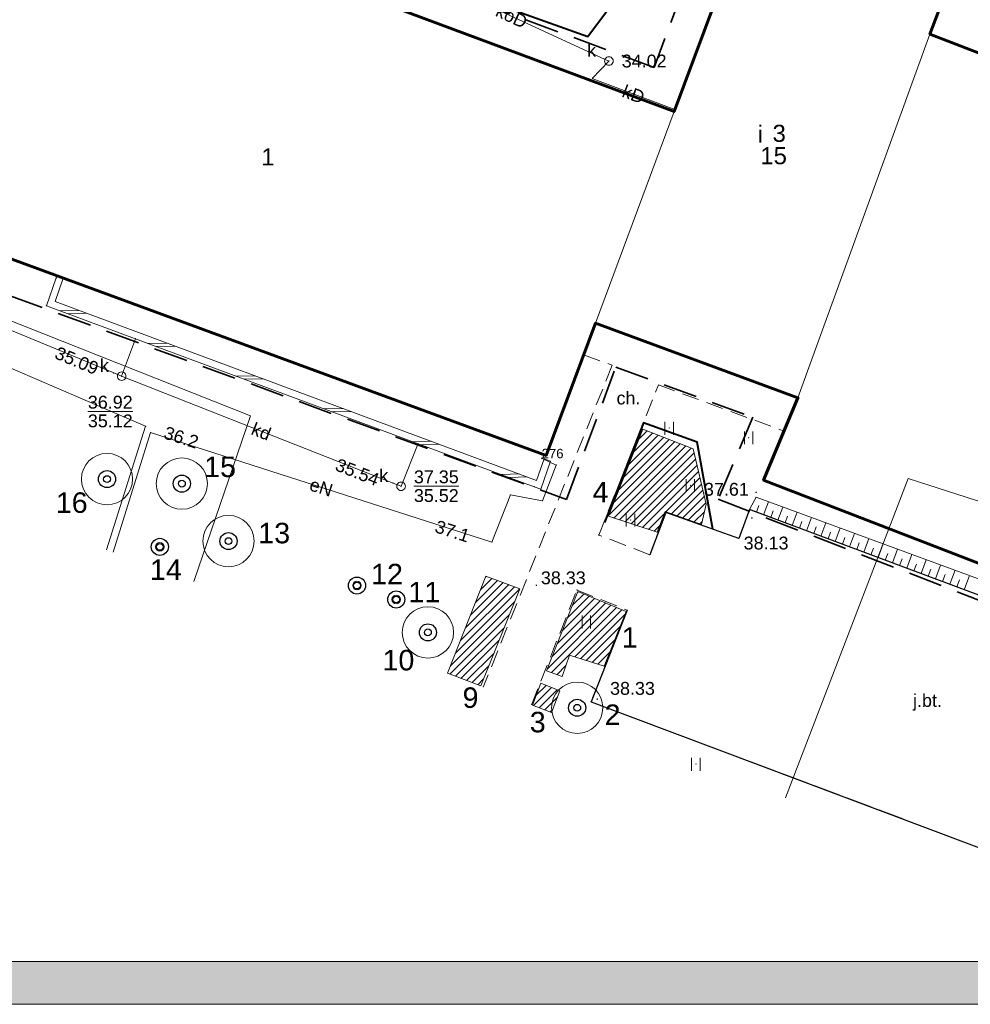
# Model space of a CAD drawing. Extents: x 5468194 to 5468404, y 5919486 to 5919674.
# Tile 3 of 15: x 5468269 to 5468325, y 5919489 to 5919546. Entities that reach past the tile are written whole.
import ezdxf
from ezdxf.enums import TextEntityAlignment as Align

# ---------------------------------------------------------------- set-up
doc = ezdxf.new("R2010")
doc.units = 0
doc.header["$PDSIZE"] = 0.75
doc.linetypes.add('PRZER2-1', pattern=[3, 2, -1])
doc.linetypes.add('PRZER3-1', pattern=[4, 3, -1])
doc.layers.get('0').update_dxf_attribs({"color": 253, "linetype": 'CONTINUOUS', "lineweight": 13})
for name, color, linetype, lineweight in [('GESBLO', 253, 'CONTINUOUS', 18), ('GESBLO_O', 253, 'CONTINUOUS', 18), ('GESBZO', 253, 'CONTINUOUS', 50), ('GESBZO_O', 253, 'CONTINUOUS', 50), ('GOSRBG', 253, 'CONTINUOUS', 18), ('GSLKRW', 253, 'CONTINUOUS', 25), ('GSPPRB', 253, 'CONTINUOUS', 20), ('GSPPRB_O', 253, 'CONTINUOUS', 20), ('GSPWPS', 253, 'CONTINUOUS', 13), ('GSPWPS_O', 253, 'CONTINUOUS', 13), ('GSSDSO', 253, 'CONTINUOUS', 18), ('GSSKOA', 253, 'PRZER3-1', 18), ('GSSKOA_O', 253, 'PRZER3-1', 18), ('GSSKOD', 253, 'PRZER2-1', 18), ('GSSKOD_O', 253, 'PRZER2-1', 18), ('GSSUTR', 253, 'PRZER2-1', 18), ('GSSZSU', 253, 'CONTINUOUS', 18), ('GULEPR', 253, 'CONTINUOUS', 18), ('GULEPR_O', 253, 'CONTINUOUS', 18), ('GULKPR', 253, 'CONTINUOUS', 18), ('GULKPR_O', 253, 'CONTINUOUS', 18), ('GUPIWZ', 253, 'CONTINUOUS', 18), ('GUPIWZ_O', 253, 'CONTINUOUS', 18), ('GUPKSD', 253, 'CONTINUOUS', 18), ('GUPPRZ', 253, 'CONTINUOUS', 18), ('GUPPRZ_O', 253, 'CONTINUOUS', 18), ('ZZ_budynek - termomodernizacja', 250, 'CONTINUOUS', 60), ('ZZ_drzewo nanoszone ręcznie', 34, 'CONTINUOUS', 30), ('ZZ_grupa krzewów', 250, 'CONTINUOUS', 13), ('ZZ_grupa krzewów_szraf', 250, 'CONTINUOUS', 13), ('ZZ_korona', 250, 'CONTINUOUS', 13), ('ZZ_ogrodzenie ochronne', 190, 'CONTINUOUS', 40), ('ZZ_ramka', 250, 'CONTINUOUS', 13), ('ZZ_waloryzacja B', 5, 'CONTINUOUS', 30), ('ZZ_waloryzacja C', 6, 'CONTINUOUS', 30), ('ZZ_zakres oddziaływania prac', 40, 'PRZER2-1', 35)]:
    doc.layers.add(name, color=color, linetype=linetype, lineweight=lineweight)
doc.styles.add('GEO-INFO', font='arial.ttf')
pattern_1 = [(45, (0, 0), (-0.224506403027, 0.224506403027), [])]

# ---------------------------------------------------------------- blocks, each defined once
blk = doc.blocks.new('POINT')
at = {"color": 0}
blk.add_point((0, 0), dxfattribs=at)
blk = doc.blocks.new('ODTN_2')
at = {"color": 0}
for points in [[(-1.5, -0.5), (0.5, 0.5)], [(-0.5, -0.5), (1.5, 0.5)]]:
    blk.add_lwpolyline(points, dxfattribs=at)
blk = doc.blocks.new('KOLO')
blk.add_hatch(color=0).paths.add_polyline_path([(-0.5, 0), (-0.482963, -0.12941), (-0.433013, -0.25), (-0.353553, -0.353553), (-0.25, -0.433013), (-0.12941, -0.482963), (0, -0.5), (0.12941, -0.482963), (0.25, -0.433013), (0.353553, -0.353553), (0.433013, -0.25), (0.482963, -0.12941), (0.5, 0), (0.482963, 0.12941), (0.433013, 0.25), (0.353553, 0.353553), (0.25, 0.433013), (0.12941, 0.482963), (0, 0.5), (-0.12941, 0.482963), (-0.25, 0.433013), (-0.353553, 0.353553), (-0.433013, 0.25), (-0.482963, 0.12941)])
blk = doc.blocks.new('SPTRW')
at = {"color": 0}
for points in [[(-0.51332, 0.7233), (-0.51332, -0.7767)], [(0.48668, -0.7767), (0.48668, 0.7233)]]:
    blk.add_lwpolyline(points, dxfattribs=at)
blk = doc.blocks.new('OKRAG_PELNY')
at = {"color": 0}
blk.add_lwpolyline([(0, 0.5), (0.12941, 0.482963), (0.25, 0.433013), (0.353553, 0.353553), (0.433013, 0.25), (0.482963, 0.12941), (0.5, 0), (0.482963, -0.12941), (0.433013, -0.25), (0.353553, -0.353553), (0.25, -0.433013), (0.12941, -0.482963), (0, -0.5), (-0.12941, -0.482963), (-0.25, -0.433013), (-0.353553, -0.353553), (-0.433013, -0.25), (-0.482963, -0.12941), (-0.5, 0), (-0.482963, 0.12941), (-0.433013, 0.25), (-0.353553, 0.353553), (-0.25, 0.433013), (-0.12941, 0.482963)], close=True, dxfattribs=at)
blk = doc.blocks.new('drzewo nanoszone ręcznie')
at = {"layer": 'ZZ_drzewo nanoszone ręcznie'}
for radius in [0.5, 0.2]:
    blk.add_circle((0, 0), radius, dxfattribs=at)

msp = doc.modelspace()

# ---------------------------------------------------------------- hatches: boundary and pattern name
at = {"layer": 'ZZ_grupa krzewów_szraf'}
h = msp.add_hatch(dxfattribs=at)
h.set_pattern_fill('ANSI31', color=256, scale=0.1, style=0)
h.set_pattern_definition(pattern_1)
h.paths.add_polyline_path([(5468306.719, 5919516.308), (5468303.867, 5919517.244), (5468305.873, 5919522.341), (5468308.823, 5919521.181), (5468309.575, 5919517.96), (5468309.315, 5919516.759), (5468307.191, 5919517.52)])
h = msp.add_hatch(dxfattribs=at)
h.set_pattern_fill('ANSI31', color=256, scale=0.1, style=0)
h.set_pattern_definition(pattern_1)
h.paths.add_polyline_path([(5468298.695, 5919513.009), (5468296.698, 5919513.734), (5468294.461, 5919508.071), (5468296.4, 5919507.326)])
h = msp.add_hatch(dxfattribs=at)
h.set_pattern_fill('ANSI31', color=256, scale=0.1, style=0)
h.set_pattern_definition(pattern_1)
h.paths.add_polyline_path([(5468303.611, 5919508.474), (5468304.902, 5919511.68), (5468302.074, 5919512.837), (5468300.241, 5919508.215), (5468301.153, 5919507.884), (5468301.598, 5919509.119)])
h = msp.add_hatch(dxfattribs=at)
h.set_pattern_fill('ANSI31', color=256, scale=0.1, style=0)
h.set_pattern_definition(pattern_1)
h.paths.add_polyline_path([(5468299.423, 5919506.204), (5468299.913, 5919507.476), (5468301.022, 5919507.036), (5468300.546, 5919505.768)])
at = {"layer": 'ZZ_ramka', "true_color": 0xffffff}
h = msp.add_hatch(color=7, dxfattribs=at)
h.paths.add_polyline_path([(5468401.523, 5919491.204), (5468201.523, 5919491.204), (5468201.523, 5919634.704), (5468401.523, 5919634.704)], flags=16)
h.paths.add_polyline_path([(5468194.023, 5919637.204), (5468404.023, 5919637.204), (5468404.023, 5919488.704), (5468194.023, 5919488.704)])

# ---------------------------------------------------------------- linework, layer by layer
at = {"layer": 'GESBLO', "linetype": 'Continuous', "lineweight": 18, "elevation": 10.18}
for points in [[(5468303.105, 5919528.538), (5468307.711, 5919540.917), (5468267.701, 5919555.812), (5468260.199, 5919535.495), (5468300.225, 5919520.801)], [(5468314.95, 5919524.18), (5468322.668, 5919545.444), (5468324.608, 5919550.595), (5468312.976, 5919555.043), (5468307.711, 5919540.917), (5468303.105, 5919528.538)], [(5468344.493, 5919507.138), (5468354.115, 5919533.333), (5468322.668, 5919545.444), (5468314.95, 5919524.18), (5468312.943, 5919519.359)]]:
    msp.add_lwpolyline(points, close=True, dxfattribs=at)
at = {"layer": 'GESBZO', "linetype": 'Continuous', "lineweight": 50, "elevation": 10.18}
msp.add_lwpolyline([(5468354.115, 5919533.333), (5468344.493, 5919507.138), (5468312.943, 5919519.359), (5468314.95, 5919524.18), (5468303.105, 5919528.538), (5468300.225, 5919520.801), (5468260.199, 5919535.495), (5468267.701, 5919555.812), (5468307.711, 5919540.917), (5468312.976, 5919555.043), (5468324.608, 5919550.595), (5468322.668, 5919545.444)], close=True, dxfattribs=at)
at = {"layer": 'GOSRBG', "linetype": 'Continuous', "lineweight": 18, "elevation": 10.04}
for points in [[(5468282.93, 5919523.117), (5468218.994, 5919548.487), (5468214.031, 5919537.385)], [(5468279.624, 5919513.425), (5468282.93, 5919523.117)], [(5468362.993, 5919506.065), (5468321.402, 5919519.465), (5468314.228, 5919500.785)]]:
    msp.add_lwpolyline(points, dxfattribs=at)
at = {"layer": 'GSLKRW', "linetype": 'Continuous', "lineweight": 25, "elevation": 10.18}
msp.add_lwpolyline([(5468342.2, 5919501.16), (5468341.81, 5919506.55), (5468312.12, 5919517.64), (5468311.49, 5919515.95), (5468307.22, 5919517.47), (5468306.28, 5919515)], dxfattribs=at)
msp.add_lwpolyline([(5468304.97, 5919511.75), (5468302.85, 5919506.4), (5468332.42, 5919495.29), (5468334.92, 5919494.39), (5468335.65, 5919496.33), (5468336.35, 5919498.11, -0.220112), (5468338.52, 5919498.37), (5468340.91, 5919497.49)], format="xyb", dxfattribs=at)
at = {"layer": 'GSPPRB', "linetype": 'Continuous', "lineweight": 20}
for p in [(5468307.759, 5919541.045, 10.28), (5468271.57, 5919531.19, 10.28), (5468271, 5919529.56, 10.28), (5468276.203, 5919527.629, 10.28), (5468276.8, 5919522.51, 10.28), (5468292.733, 5919521.493, 10.28), (5468299.96, 5919520.64, 10.28), (5468300.82, 5919520.24, 10.28), (5468298.14, 5919518.5, 10.28), (5468299.53, 5919518.97, 10.28), (5468300.01, 5919518.15, 10.28), (5468312.5, 5919518.36, 10.28), (5468307.22, 5919517.47, 10.28), (5468312.12, 5919517.64, 10.28), (5468303.3, 5919516.15, 10.28), (5468311.49, 5919515.95, 10.28), (5468306.28, 5919515, 10.28), (5468302.03, 5919512.93, 10.28), (5468304.97, 5919511.75, 10.28), (5468302.85, 5919506.4, 10.28)]:
    msp.add_point(p, dxfattribs=at)
at = {"layer": 'GSSDSO', "linetype": 'Continuous', "lineweight": 18, "elevation": 10.18}
msp.add_lwpolyline([(5468271.611, 5919531.306), (5468271.57, 5919531.19), (5468271, 5919529.56), (5468299.53, 5919518.97), (5468299.905, 5919518.831), (5468300.475, 5919520.461), (5468300.1, 5919520.602), (5468299.662, 5919519.348), (5468271.507, 5919529.798), (5468271.986, 5919531.168)], close=True, dxfattribs=at)
at = {"layer": 'GSSKOA', "linetype": 'PRZER3-1', "lineweight": 18, "ltscale": 0.5, "elevation": 10.18}
msp.add_lwpolyline([(5468342.2, 5919501.16), (5468341.81, 5919506.55), (5468312.12, 5919517.64), (5468311.49, 5919515.95), (5468307.22, 5919517.47), (5468306.28, 5919515)], dxfattribs=at)
msp.add_lwpolyline([(5468304.97, 5919511.75), (5468302.85, 5919506.4), (5468332.42, 5919495.29), (5468334.92, 5919494.39), (5468335.65, 5919496.33), (5468336.35, 5919498.11, -0.220112), (5468338.52, 5919498.37), (5468340.91, 5919497.49), (5468342.2, 5919501.16)], format="xyb", dxfattribs=at)
at = {"layer": 'GSSKOD', "linetype": 'PRZER2-1', "lineweight": 18, "ltscale": 0.5, "elevation": 10.18}
for points in [[(5468302.415, 5919526.685), (5468304.089, 5919526.078), (5468296.545, 5919507.244)], [(5468306.28, 5919515), (5468303.3, 5919516.15), (5468306.793, 5919524.928), (5468314.139, 5919522.231)], [(5468299.362, 5919506.215), (5468302.03, 5919512.93), (5468304.97, 5919511.75)]]:
    msp.add_lwpolyline(points, dxfattribs=at)
at = {"layer": 'GSSUTR', "linetype": 'PRZER2-1', "lineweight": 18, "ltscale": 0.5, "elevation": 10.1}
for points in [[(5468307.426, 5919522.415), (5468307.416, 5919522.395), (5468307.436, 5919522.395)], [(5468312.075, 5919521.857), (5468312.065, 5919521.837), (5468312.085, 5919521.837)], [(5468308.662, 5919519.065), (5468308.652, 5919519.045), (5468308.672, 5919519.045)], [(5468305.16, 5919517.037), (5468305.15, 5919517.017), (5468305.17, 5919517.017)], [(5468302.58, 5919511.085), (5468302.57, 5919511.065), (5468302.59, 5919511.065)], [(5468308.982, 5919502.762), (5468308.972, 5919502.742), (5468308.992, 5919502.742)]]:
    msp.add_lwpolyline(points, close=True, dxfattribs=at)
at = {"layer": 'GSSZSU', "linetype": 'Continuous', "lineweight": 18, "elevation": 10.06}
for points in [[(5468312.12, 5919517.64), (5468312.5, 5919518.36), (5468344.28, 5919506.69), (5468343.97, 5919505.93)], [(5468343.97, 5919505.93), (5468341.81, 5919506.55), (5468312.12, 5919517.64)]]:
    msp.add_lwpolyline(points, dxfattribs=at)
at = {"layer": 'GSSZSU', "linetype": 'Continuous', "lineweight": 18, "elevation": 10.06, "flags": 128}
for points in [[(5468312.94, 5919517.334), (5468313.224, 5919518.094)], [(5468312.521, 5919517.49), (5468312.662, 5919517.869)], [(5468313.359, 5919517.177), (5468313.501, 5919517.559)], [(5468313.777, 5919517.021), (5468314.063, 5919517.786)], [(5468314.615, 5919516.708), (5468314.903, 5919517.478)], [(5468314.196, 5919516.864), (5468314.34, 5919517.248)], [(5468315.034, 5919516.552), (5468315.178, 5919516.938)], [(5468315.453, 5919516.395), (5468315.742, 5919517.17)], [(5468316.29, 5919516.082), (5468316.581, 5919516.861)], [(5468315.872, 5919516.239), (5468316.017, 5919516.627)], [(5468316.709, 5919515.926), (5468316.855, 5919516.316)], [(5468317.128, 5919515.769), (5468317.421, 5919516.553)], [(5468317.966, 5919515.456), (5468318.26, 5919516.245)], [(5468317.547, 5919515.613), (5468317.694, 5919516.006)], [(5468318.385, 5919515.3), (5468318.532, 5919515.695)], [(5468318.803, 5919515.144), (5468319.1, 5919515.937)], [(5468319.641, 5919514.831), (5468319.939, 5919515.628)], [(5468319.222, 5919514.987), (5468319.371, 5919515.385)], [(5468320.06, 5919514.674), (5468320.209, 5919515.074)], [(5468320.479, 5919514.518), (5468320.778, 5919515.32)], [(5468320.897, 5919514.361), (5468321.048, 5919514.764)], [(5468321.316, 5919514.205), (5468321.618, 5919515.012)], [(5468322.154, 5919513.892), (5468322.457, 5919514.704)], [(5468321.735, 5919514.048), (5468321.886, 5919514.453)], [(5468322.573, 5919513.736), (5468322.725, 5919514.143)], [(5468322.992, 5919513.579), (5468323.297, 5919514.395)], [(5468323.829, 5919513.266), (5468324.136, 5919514.087)], [(5468323.41, 5919513.423), (5468323.563, 5919513.832)], [(5468324.248, 5919513.11), (5468324.402, 5919513.521)], [(5468324.667, 5919512.953), (5468324.975, 5919513.779)]]:
    msp.add_lwpolyline(points, dxfattribs=at)
at = {"layer": 'GULEPR', "linetype": 'Continuous', "lineweight": 18, "elevation": 10.14}
for points in [[(5468316.02, 5919562.76), (5468310.27, 5919562.18), (5468306.86, 5919562.57), (5468296.38, 5919566.71), (5468275.05, 5919574.08), (5468272.98, 5919574.12), (5468271.94, 5919573.47), (5468270.54, 5919571.56), (5468267.67, 5919565.64), (5468260.42, 5919544.12), (5468255.57, 5919532.12), (5468259.8, 5919529.83), (5468267.91, 5919526.33), (5468276.8, 5919522.51), (5468274.509, 5919515.293)], [(5468299.96, 5919520.64), (5468300.82, 5919520.24), (5468300.01, 5919518.15), (5468298.14, 5919518.5), (5468297.05, 5919515.74), (5468277.09, 5919522.14), (5468274.899, 5919515.151)]]:
    msp.add_lwpolyline(points, dxfattribs=at)
at = {"layer": 'GULKPR', "linetype": 'Continuous', "lineweight": 18, "elevation": 10.14}
for points in [[(5468303.896, 5919543.871), (5468292.527, 5919549.123)], [(5468307.759, 5919541.045), (5468302.923, 5919542.848), (5468303.896, 5919543.871)], [(5468275.4, 5919525.44), (5468274.938, 5919525.631), (5468259.57, 5919531.99)], [(5468276.203, 5919527.629), (5468275.4, 5919525.44)], [(5468291.74, 5919519), (5468291.275, 5919519.183), (5468275.4, 5919525.44)], [(5468292.733, 5919521.493), (5468291.74, 5919519)]]:
    msp.add_lwpolyline(points, dxfattribs=at)
at = {"layer": 'GUPPRZ_O', "linetype": 'Continuous', "lineweight": 9, "elevation": 10.8, "flags": 128}
for points in [[(5468273.423, 5919523.373), (5468276.044, 5919523.373)], [(5468292.49, 5919519.005), (5468295.111, 5919519.005)]]:
    msp.add_lwpolyline(points, dxfattribs=at)
at = {"layer": 'ZZ_budynek - termomodernizacja', "elevation": 10.18}
msp.add_lwpolyline([(5468312.976, 5919555.043), (5468307.711, 5919540.917), (5468267.701, 5919555.812), (5468260.199, 5919535.495), (5468300.225, 5919520.801), (5468303.105, 5919528.538), (5468314.95, 5919524.18), (5468312.943, 5919519.359), (5468328.718, 5919513.248), (5468344.493, 5919507.138), (5468354.115, 5919533.333), (5468322.668, 5919545.444), (5468324.608, 5919550.595)], dxfattribs=at)
at = {"layer": 'ZZ_grupa krzewów'}
for points in [[(5468306.719, 5919516.308), (5468303.867, 5919517.244), (5468305.873, 5919522.341), (5468308.823, 5919521.181), (5468309.575, 5919517.96), (5468309.315, 5919516.759), (5468307.191, 5919517.52), (5468306.719, 5919516.308)], [(5468298.695, 5919513.009), (5468296.698, 5919513.734), (5468294.461, 5919508.071), (5468296.4, 5919507.326), (5468298.695, 5919513.009)], [(5468303.611, 5919508.474), (5468304.902, 5919511.68), (5468302.074, 5919512.837), (5468300.241, 5919508.215), (5468301.153, 5919507.884), (5468301.598, 5919509.119), (5468303.611, 5919508.474)], [(5468299.423, 5919506.204), (5468299.913, 5919507.476), (5468301.022, 5919507.036), (5468300.546, 5919505.768), (5468299.423, 5919506.204)]]:
    msp.add_lwpolyline(points, dxfattribs=at)
at = {"layer": 'ZZ_korona'}
for centre, radius in [((5468274.543, 5919519.42), 1.5), ((5468278.92, 5919519.155), 1.5), ((5468281.648, 5919515.794), 1.5), ((5468277.633, 5919515.456), 0.25), ((5468289.162, 5919513.193), 0.25), ((5468291.457, 5919512.379), 0.25), ((5468293.309, 5919510.455), 1.5), ((5468302.041, 5919506.047), 1.5)]:
    msp.add_circle(centre, radius, dxfattribs=at)
at = {"layer": 'ZZ_ogrodzenie ochronne'}
for points in [[(5468281.12, 5919556.211), (5468281.902, 5919552.737), (5468302.661, 5919545.306), (5468309.732, 5919554.791), (5468309.926, 5919562.795), (5468265.914, 5919579.3)], [(5468309.98, 5919516.487), (5468309.056, 5919521.577), (5468305.916, 5919522.712), (5468303.639, 5919516.889)]]:
    msp.add_lwpolyline(points, dxfattribs=at)
at = {"layer": 'ZZ_ramka', "elevation": 10.06}
for points in [[(5468194.023, 5919637.204), (5468404.023, 5919637.204), (5468404.023, 5919488.704), (5468194.023, 5919488.704)], [(5468401.523, 5919491.204), (5468201.523, 5919491.204), (5468201.523, 5919634.704), (5468401.523, 5919634.704)]]:
    msp.add_lwpolyline(points, close=True, dxfattribs=at)
at = {"layer": 'ZZ_zakres oddziaływania prac', "elevation": 10.18}
for points in [[(5468313.449, 5919562.051), (5468306.534, 5919543.493)], [(5468306.534, 5919543.493), (5468266.526, 5919558.387)], [(5468257.607, 5919534.255), (5468301.414, 5919518.236)], [(5468301.414, 5919518.236), (5468304.302, 5919525.971)], [(5468304.302, 5919525.971), (5468312.311, 5919523.034)], [(5468312.311, 5919523.034), (5468310.278, 5919518.245)], [(5468310.278, 5919518.245), (5468345.696, 5919504.533)]]:
    msp.add_lwpolyline(points, dxfattribs=at)

# ---------------------------------------------------------------- block references
at = {"layer": 'GSPWPS', "lineweight": 13, "xscale": 0.09, "yscale": 0.09}
for p in [(5468312.507, 5919518.644, 10.08), (5468312.256, 5919517.149, 10.08), (5468299.655, 5919513.209, 10.08), (5468303.213, 5919506.555, 10.08)]:
    msp.add_blockref('KOLO', p, dxfattribs=at)
at = {"layer": 'GSSDSO', "lineweight": 18, "xscale": 0.5}
for p, yscale, rotation in [((5468272.574, 5919529.189, 10.18), 0.400000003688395, 159.6356671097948), ((5468277.73, 5919527.275, 10.18), 0.4000000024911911, 159.6356671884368), ((5468282.886, 5919525.361, 10.18), 0.4000000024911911, 159.6356671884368), ((5468288.043, 5919523.447, 10.18), 0.400000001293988, 159.6356672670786), ((5468293.199, 5919521.533, 10.18), 0.400000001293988, 159.6356672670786), ((5468298.355, 5919519.619, 10.18), 0.400000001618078, 159.6356671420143)]:
    msp.add_blockref('ODTN_2', p, dxfattribs=dict(at, yscale=yscale, rotation=rotation))
at = {"layer": 'GSSUTR', "lineweight": 18, "xscale": 0.5, "yscale": 0.5}
for p in [(5468307.426, 5919522.405, 10.1), (5468312.075, 5919521.847, 10.1), (5468308.662, 5919519.055, 10.1), (5468305.16, 5919517.027, 10.1), (5468302.58, 5919511.075, 10.1), (5468308.982, 5919502.752, 10.1)]:
    msp.add_blockref('SPTRW', p, dxfattribs=at)
at = {"layer": 'GUPIWZ', "lineweight": 18, "xscale": 0.5, "yscale": 0.5}
for p in [(5468303.896, 5919543.871, 10.18), (5468275.4, 5919525.44, 10.18), (5468291.74, 5919519, 10.18)]:
    msp.add_blockref('OKRAG_PELNY', p, dxfattribs=at)
at = {"layer": 'GUPKSD', "lineweight": 18, "xscale": 0.5, "yscale": 0.5}
for p in [(5468303.896, 5919543.871, 10.16), (5468275.4, 5919525.44, 10.16), (5468291.74, 5919519, 10.16)]:
    msp.add_blockref('POINT', p, dxfattribs=at)
at = {"layer": 'GUPPRZ', "lineweight": 18}
for p in [(5468303.896, 5919543.871, 10.16), (5468274.938, 5919525.631, 10.16), (5468275.4, 5919525.44, 10.16), (5468277.09, 5919522.14, 10.16), (5468291.275, 5919519.183, 10.16), (5468291.74, 5919519, 10.16), (5468297.05, 5919515.74, 10.16)]:
    msp.add_blockref('POINT', p, dxfattribs=at)
at = {"layer": 'ZZ_drzewo nanoszone ręcznie'}
for p in [(5468274.543, 5919519.42), (5468278.92, 5919519.155), (5468281.648, 5919515.794), (5468277.633, 5919515.456), (5468289.162, 5919513.193), (5468291.457, 5919512.379), (5468293.309, 5919510.455), (5468302.041, 5919506.047)]:
    msp.add_blockref('drzewo nanoszone ręcznie', p, dxfattribs=at)

# ---------------------------------------------------------------- texts
at = {"layer": 'GESBLO_O', "linetype": 'Continuous', "lineweight": 0, "style": 'GEO-INFO'}
for s, p in [('3', (5468313.856, 5919539.644, 10.8)), ('1', (5468283.955, 5919538.268, 10.8))]:
    msp.add_text(s, height=1, dxfattribs=at).set_placement(p, align=Align.MIDDLE)
at = {"layer": 'GESBZO_O', "linetype": 'Continuous', "lineweight": 0, "style": 'GEO-INFO'}
msp.add_text('i', height=1, dxfattribs=at).set_placement((5468312.909, 5919539.093, 10.8), align=Align.RIGHT)
msp.add_text('15', height=1, dxfattribs=at).set_placement((5468313.529, 5919538.834, 10.8), align=Align.TOP_CENTER)
at = {"layer": 'GSPPRB_O', "linetype": 'Continuous', "lineweight": 0, "style": 'GEO-INFO'}
msp.add_text('276', height=0.55, dxfattribs=at).set_placement((5468299.96, 5919520.64, 10.8))
at = {"layer": 'GSPWPS_O', "linetype": 'Continuous', "lineweight": 0, "style": 'GEO-INFO'}
for s, p in [('37.61', (5468309.455, 5919518.45, 10.8)), ('38.13', (5468311.776, 5919515.306, 10.8)), ('38.33', (5468299.917, 5919513.271, 10.8)), ('38.33', (5468303.963, 5919506.805, 10.8))]:
    msp.add_text(s, height=0.75, dxfattribs=at).set_placement(p)
at = {"layer": 'GSSKOA_O', "linetype": 'Continuous', "lineweight": 0, "style": 'GEO-INFO'}
msp.add_text('j.bt.', height=0.75, dxfattribs=at).set_placement((5468322.525, 5919506.381, 10.8), align=Align.MIDDLE)
at = {"layer": 'GSSKOD_O', "linetype": 'Continuous', "lineweight": 0, "style": 'GEO-INFO'}
msp.add_text('ch.', height=0.75, dxfattribs=at).set_placement((5468305.04, 5919524.174, 10.8), align=Align.MIDDLE)
at = {"layer": 'GULEPR_O', "linetype": 'Continuous', "lineweight": 0, "style": 'GEO-INFO'}
msp.add_text('eN', height=0.75, rotation=342.222, dxfattribs=at).set_placement((5468287.07, 5919518.94, 10.8), align=Align.MIDDLE_CENTER)
at = {"layer": 'GULKPR_O', "linetype": 'Continuous', "lineweight": 0, "style": 'GEO-INFO'}
for s, rotation, p in [('koD', 335.20621, (5468298.211, 5919546.497, 10.8)), ('kD', 339.55143, (5468305.341, 5919541.947, 10.8)), ('kd', 338.48937, (5468283.57, 5919522.22, 10.8))]:
    msp.add_text(s, height=0.75, rotation=rotation, dxfattribs=at).set_placement(p, align=Align.MIDDLE)
at = {"layer": 'GUPIWZ_O', "linetype": 'Continuous', "lineweight": 0, "style": 'GEO-INFO'}
for p in [(5468303.146, 5919544.121, 10.8), (5468274.65, 5919525.69, 10.8), (5468290.99, 5919519.25, 10.8)]:
    msp.add_text('k', height=0.75, dxfattribs=at).set_placement(p, align=Align.RIGHT)
at = {"layer": 'GUPPRZ_O', "linetype": 'Continuous', "lineweight": 0, "style": 'GEO-INFO'}
msp.add_text('34.02', height=0.75, dxfattribs=at).set_placement((5468304.646, 5919543.871, 10.8), align=Align.MIDDLE_LEFT)
for s, rotation, p in [('35.09', 337.52163, (5468273.988, 5919525.849, 10.8)), ('36.2', 342.22201, (5468279.86, 5919521.55, 10.8)), ('35.54', 338.48937, (5468290.401, 5919519.346, 10.8)), ('37.1', 342.22201, (5468295.716, 5919516.063, 10.8))]:
    msp.add_text(s, height=0.75, rotation=rotation, dxfattribs=at).set_placement(p, align=Align.MIDDLE_RIGHT)
for s, p in [('36.92', (5468273.423, 5919523.545)), ('35.12', (5468273.423, 5919522.45)), ('37.35', (5468292.49, 5919519.177)), ('35.52', (5468292.49, 5919518.082))]:
    msp.add_text(s, height=0.75, dxfattribs=at).set_placement(p)
at = {"layer": 'ZZ_waloryzacja B', "char_height": 1.2, "attachment_point": 1}
for s, insert in [('{\\fArial|b0|i0|c238|p34;15}', (5468280.224, 5919520.739)), ('{\\fArial|b0|i0|c238|p34;4}', (5468302.937, 5919519.259)), ('{\\fArial|b0|i0|c238|p34;16}', (5468271.546, 5919518.645)), ('{\\fArial|b0|i0|c238|p34;13}', (5468283.388, 5919516.865)), ('{\\fArial|b0|i0|c238|p34;14}', (5468277.053, 5919514.72)), ('{\\fArial|b0|i0|c238|p34;12}', (5468289.986, 5919514.465)), ('{\\fArial|b0|i0|c238|p34;1}', (5468304.645, 5919510.759)), ('{\\fArial|b0|i0|c238|p34;10}', (5468290.653, 5919509.432)), ('{\\fArial|b0|i0|c238|p34;9}', (5468295.337, 5919507.239)), ('{\\fArial|b0|i0|c238|p34;3}', (5468299.266, 5919505.809)), ('{\\fArial|b0|i0|c238|p34;2}', (5468303.644, 5919506.24))]:
    msp.add_mtext(s, dxfattribs=dict(at, insert=insert))
at = {"layer": 'ZZ_waloryzacja C', "insert": (5468292.169, 5919513.411), "char_height": 1.2, "attachment_point": 1}
msp.add_mtext('{\\fArial|b0|i0|c238|p34;11}', dxfattribs=at)

doc.saveas('drawing.dxf')
